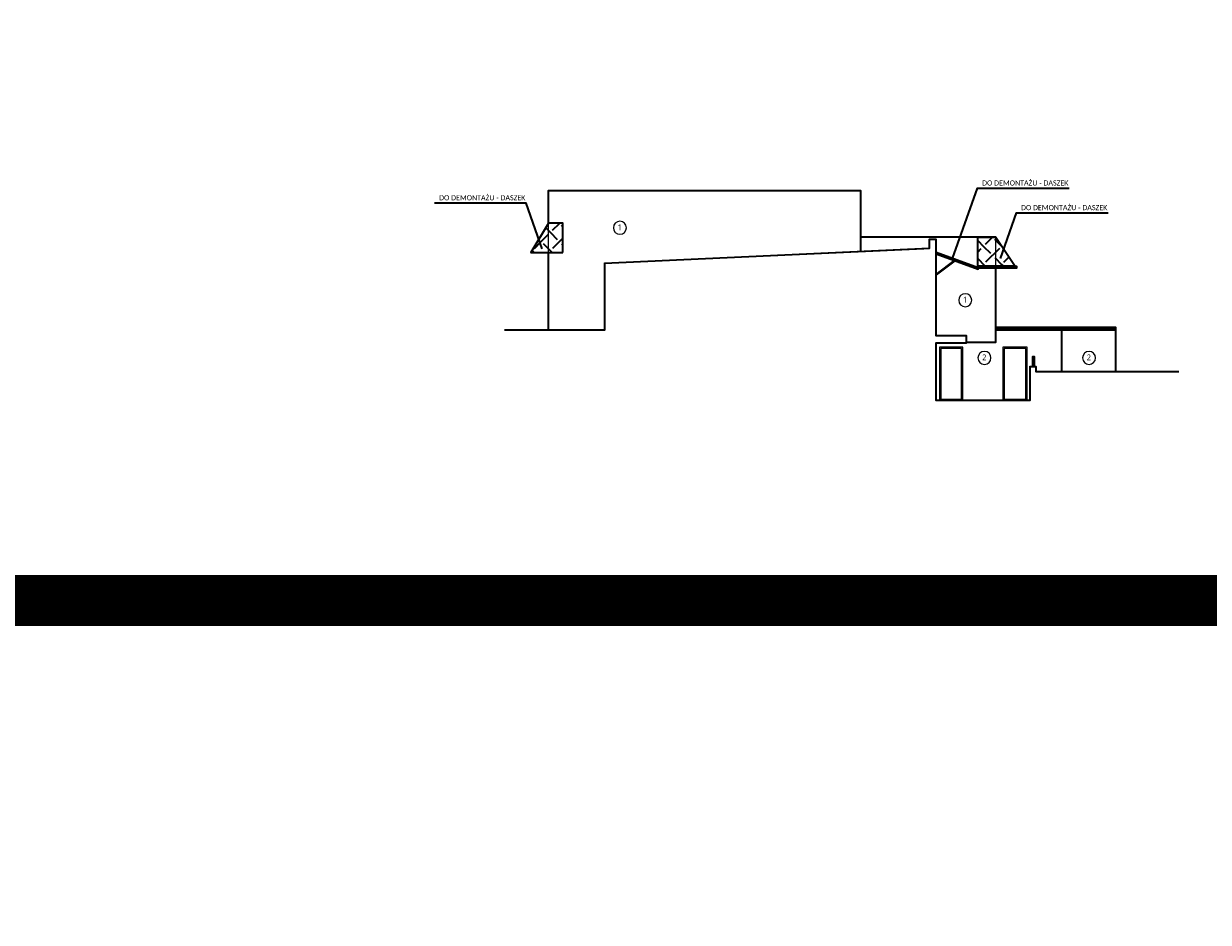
# Model space of a CAD drawing. Header units: inches. Extents: x 0 to 111471, y -105323 to 11070.
# Tile 13 of 256: x 41475 to 46111, y -59718 to -56202. Entities that reach past the tile are written whole.
import ezdxf
from ezdxf.enums import TextEntityAlignment as Align

# ---------------------------------------------------------------- set-up
doc = ezdxf.new("R2010")
doc.units = ezdxf.units.IN
doc.header["$MEASUREMENT"] = 0
doc.linetypes.add('DASHDOTX2', pattern=[50.8, 25.4, -12.7, 0, -12.7])
for name, color, linetype, lineweight in [('888 drzwi i okna', 4, 'Continuous', 0), ('888 elementy do usunięcia', 6, 'Continuous', 35), ('888 opisy', 3, 'Continuous', 0), ('888 osie', 5, 'DASHDOTX2', 13), ('888 projektowane elementy', 6, 'Continuous', 13), ('888 sciany istniejące', 2, 'Continuous', 35)]:
    doc.layers.add(name, color=color, linetype=linetype, lineweight=lineweight)
doc.layers.add('888 opisy kolorow', color=11, linetype='Continuous')
doc.styles.get("Standard").update_dxf_attribs({"font": 'arial.ttf'})
doc.styles.add('TS 100_ILIARD OSIE', font='trebuc.ttf', dxfattribs={"width": 0.8, "height": 23})

# ---------------------------------------------------------------- blocks, each defined once
blk = doc.blocks.new('oznaczenie osi')
at = {"linetype": 'ByBlock'}
blk.add_circle((0, 0), 17, dxfattribs=at)
at = {"oblique": 5, "width": 0.85}
blk.add_attdef('NR', text='', height=15, dxfattribs=at).set_placement((0, -7), align=Align.CENTER)

msp = doc.modelspace()

# ---------------------------------------------------------------- hatches: boundary and pattern name
at = {"layer": '888 elementy do usunięcia'}
h = msp.add_hatch(dxfattribs=at)
h.set_pattern_fill('SCREEN', color=256, scale=100, angle=495)
h.set_pattern_definition([(225, (47062.81, -33339.25), (-2e-14, -141.42136), [76, -24]), (45, (47009.07, -33322.28), (4e-14, 141.42136), [38, -62]), (45, (46965.23, -33366.12), (4e-14, 141.42136), [38, -62]), (315, (47044.43, -33374.6), (141.42136, -3e-14), [38, -62]), (315, (47000.59, -33330.76), (141.42136, -3e-14), [38, -62]), (135, (47027.46, -33428.34), (-141.42136, 5e-14), [76, -24])])
h.paths.add_polyline_path([(43584.736, -57096.651), (43584.736, -56981.651), (43529.261, -56981.651), (43494.498, -57039.151), (43459.736, -57096.651)])
h = msp.add_hatch(dxfattribs=at)
h.set_pattern_fill('SCREEN', color=256, scale=100, angle=495)
h.set_pattern_definition([(225, (48757.97, -33393.4), (-2e-14, -141.42136), [76, -24]), (45, (48704.23, -33376.43), (4e-14, 141.42136), [38, -62]), (45, (48660.39, -33420.27), (4e-14, 141.42136), [38, -62]), (315, (48739.59, -33428.75), (141.42136, -3e-14), [38, -62]), (315, (48695.74, -33384.91), (141.42136, -3e-14), [38, -62]), (135, (48722.61, -33482.49), (-141.42136, 5e-14), [76, -24])])
h.paths.add_polyline_path([(45355.488, -57150.801), (45279.893, -57036.801), (45224.418, -57036.801), (45208.488, -57036.801), (45208.488, -57150.801)])

# ---------------------------------------------------------------- linework, layer by layer
at = {"layer": '888 drzwi i okna'}
for points in [[(45058.545, -57675.889), (45149.545, -57675.889), (45149.545, -57467.889), (45058.545, -57467.889)], [(45063.545, -57670.889), (45144.545, -57670.889), (45144.545, -57472.889), (45063.545, -57472.889)], [(45306.339, -57675.889), (45402.339, -57675.889), (45402.339, -57467.889), (45306.339, -57467.889)], [(45311.339, -57670.889), (45397.339, -57670.889), (45397.339, -57472.889), (45311.339, -57472.889)]]:
    msp.add_lwpolyline(points, close=True, dxfattribs=at)
at = {"layer": '888 elementy do usunięcia'}
for points in [[(45109.623, -57120.303), (45207.55, -56845.459), (45566.859, -56845.459)], [(43504.326, -57082.193), (43441.817, -56903.389), (43082.509, -56903.389)], [(45297.258, -57120.724), (45359.767, -56941.92), (45719.075, -56941.92)], [(43584.736, -57096.651), (43584.736, -56981.651), (43529.261, -56981.651), (43459.736, -57096.651), (43584.736, -57096.651)], [(45355.488, -57150.801), (45208.488, -57150.801), (45208.488, -57036.801), (45279.893, -57036.801), (45355.488, -57150.801)], [(45045.893, -57102.144), (45210.097, -57162.7), (45210.097, -57157.357), (45045.893, -57096.801)], [(45045.893, -57183.299), (45117.706, -57128.628)], [(45047.104, -57184.89), (45119.957, -57129.458)], [(45355.488, -57150.801), (45360.488, -57150.801), (45360.488, -57158.801), (45215.488, -57158.801), (45215.488, -57150.801)]]:
    msp.add_lwpolyline(points, dxfattribs=at)
at = {"layer": '888 opisy', "color": 6, "ltscale": 0.01, "const_width": 200}
msp.add_lwpolyline([(34854.511, -40980.485), (50490.997, -40980.485), (50490.997, -58458.278), (34854.511, -58458.278)], close=True, dxfattribs=at)
at = {"layer": '888 opisy'}
msp.add_lwpolyline([(26923.756, -58458.278), (57058.976, -58458.278), (57058.976, -105323.477), (26923.756, -105323.477)], close=True, dxfattribs=at)
at = {"layer": '888 osie', "const_width": 5}
msp.add_lwpolyline([(45996.051, -57563.801), (45436.893, -57563.801), (45436.893, -57543.801), (45411.893, -57543.801), (45411.893, -57543.801), (45411.893, -57675.889), (45046.893, -57675.889), (45045.893, -57675.889), (45045.893, -57450.889), (45163.893, -57450.889), (45163.893, -57422.889), (45045.893, -57422.889), (45045.893, -57046.801), (45017.893, -57046.801), (45017.893, -57081.889), (43747.63, -57139.801), (43747.63, -57400.801), (43356.55, -57400.801)], dxfattribs=at)
at = {"layer": '888 projektowane elementy', "ltscale": 0.01}
for points in [[(43529.261, -57096.651), (43529.261, -56981.651)], [(45279.893, -57169.17), (45279.893, -57036.801)]]:
    msp.add_lwpolyline(points, dxfattribs=at)
at = {"layer": '888 sciany istniejące'}
for points in [[(43529.261, -56981.651), (43529.261, -56853.801), (44749.261, -56853.801), (44749.261, -57094.348)], [(45996.051, -57563.801), (45436.893, -57563.801), (45436.893, -57543.801), (45411.893, -57543.801), (45411.893, -57543.801), (45411.893, -57675.889), (45046.893, -57675.889), (45045.893, -57675.889), (45045.893, -57450.889), (45163.893, -57450.889), (45163.893, -57422.889), (45045.893, -57422.889), (45045.893, -57046.801), (45017.893, -57046.801), (45017.893, -57081.889), (43747.63, -57139.801), (43747.63, -57400.801), (43356.55, -57400.801)], [(45279.893, -57036.801), (44749.261, -57036.801)], [(43529.261, -57400.801), (43529.261, -57096.651)], [(45163.893, -57447.889), (45279.893, -57447.889), (45279.893, -57158.801)], [(45749.243, -57563.801), (45749.243, -57390.801), (45279.893, -57390.801)], [(45749.243, -57395.801), (45279.893, -57395.801)], [(45749.243, -57400.801), (45279.893, -57400.801)], [(45536.473, -57400.801), (45536.473, -57563.801)], [(45424.393, -57543.801), (45424.393, -57503.801), (45429.393, -57503.801), (45429.393, -57543.801)]]:
    msp.add_lwpolyline(points, dxfattribs=at)

# ---------------------------------------------------------------- block references
at = {"layer": '888 opisy kolorow'}
ref = msp.add_blockref('oznaczenie osi', (43808.198, -57000.14), dxfattribs=dict(at, xscale=-1.5, yscale=1.5, zscale=1.5, rotation=89.99999999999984))
ref.add_attrib('NR', '1', dxfattribs={"layer": '0', "height": 23, "style": 'TS 100_ILIARD OSIE', "width": 0.8}).set_placement((43807.602, -57016.676), align=Align.BOTTOM_CENTER)
ref = msp.add_blockref('oznaczenie osi', (45159.54, -57283.743), dxfattribs=dict(at, xscale=-1.5, yscale=1.5, zscale=1.5, rotation=89.99999999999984))
ref.add_attrib('NR', '1', dxfattribs={"layer": '0', "height": 23, "style": 'TS 100_ILIARD OSIE', "width": 0.8}).set_placement((45158.943, -57300.279), align=Align.BOTTOM_CENTER)
ref = msp.add_blockref('oznaczenie osi', (45234.831, -57509.447), dxfattribs=dict(at, xscale=-1.5, yscale=1.5, zscale=1.5, rotation=89.9999999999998))
ref.add_attrib('NR', '2', dxfattribs={"layer": '0', "height": 23, "style": 'TS 100_ILIARD OSIE', "width": 0.8}).set_placement((45234.234, -57525.983), align=Align.BOTTOM_CENTER)
ref = msp.add_blockref('oznaczenie osi', (45643.959, -57509.447), dxfattribs=dict(at, xscale=-1.5, yscale=1.5, zscale=1.5, rotation=89.99999999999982))
ref.add_attrib('NR', '2', dxfattribs={"layer": '0', "height": 23, "style": 'TS 100_ILIARD OSIE', "width": 0.8}).set_placement((45643.363, -57525.983), align=Align.BOTTOM_CENTER)

# ---------------------------------------------------------------- texts
at = {"layer": '888 elementy do usunięcia', "char_height": 20, "width": 34113.51545, "attachment_point": 7}
for insert in [(45225.728, -56835.169), (43100.687, -56893.099), (45377.944, -56931.629)]:
    msp.add_mtext('{\\fCalibri|b0|i0|c238|p34;DO DEMONTAŻU - DASZEK}', dxfattribs=dict(at, insert=insert))

doc.saveas('drawing.dxf')
